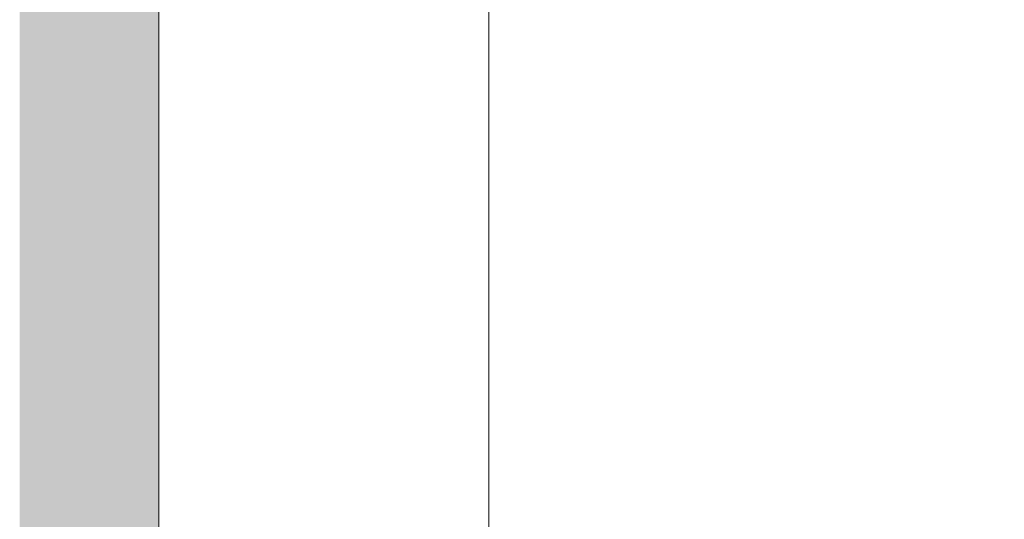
# Model space of a CAD drawing. Header units: inches. Extents: x 10 to 643, y -369 to 487.
# Tile 25 of 40: x 393 to 425, y 199 to 215. Entities that reach past the tile are written whole.
import ezdxf

# ---------------------------------------------------------------- set-up
doc = ezdxf.new("R2010")
doc.units = ezdxf.units.IN
doc.header["$MEASUREMENT"] = 0
for name, color, linetype, lineweight in [('A-CLNG-PATT', 13, 'Continuous', 9), ('A-WALL', 90, 'Continuous', 9), ('A-WALL-PATT', 111, 'Continuous', 9)]:
    doc.layers.add(name, color=color, linetype=linetype, lineweight=lineweight)

msp = doc.modelspace()

# ---------------------------------------------------------------- hatches: boundary and pattern name
at = {"layer": 'A-CLNG-PATT', "lineweight": 18}
h = msp.add_hatch(dxfattribs=at)
h.set_pattern_fill('FP_15', color=256, style=0, pattern_type=2)
h.set_pattern_definition([(90, (526.512, 149.687), (23.622, -1e-15), []), (0, (526.512, 149.687), (0, -23.622), [])])
h.paths.add_polyline_path([(456.821, 40.625), (456.821, 77.429), (610, 77.429), (610, 267.75), (397.75, 267.75), (397.75, 198.25), (407.75, 198.25), (407.75, 179.25), (397.75, 179.25), (397.75, 119.5), (399.25, 119.5), (399.25, 112.5), (397.75, 112.5), (397.75, 40.625), (422.569, 40.625)], flags=0)
h.paths.add_polyline_path([(433.071, 79.429), (433.071, 101.429), (479.071, 101.429), (479.071, 79.429), (456.821, 79.429)], flags=0)
h.paths.add_polyline_path([(573.134, 79.429), (527.134, 79.429), (527.134, 101.429), (573.134, 101.429)], flags=0)
h.paths.add_polyline_path([(501.992, 126.383), (479.992, 126.383), (479.992, 172.383), (501.992, 172.383), (501.992, 133.453)], flags=0)
h.paths.add_polyline_path([(454.571, 126.5), (432.571, 126.5), (432.571, 172.5), (454.571, 172.5), (454.571, 133.453)], flags=0)
h.paths.add_polyline_path([(527.367, 126.508), (527.367, 172.508), (549.367, 172.508), (549.367, 126.508)], flags=0)
h.paths.add_polyline_path([(527.375, 197.375), (527.375, 243.375), (549.375, 243.375), (549.375, 197.375)], flags=0)
h.paths.add_polyline_path([(502, 197.5), (480, 197.5), (480, 243.5), (502, 243.5)], flags=0)
h.paths.add_polyline_path([(454.75, 197.5), (432.75, 197.5), (432.75, 243.5), (454.75, 243.5)], flags=0)
at = {"layer": 'A-WALL-PATT'}
h = msp.add_hatch(color=9, dxfattribs=at)
h.paths.add_polyline_path([(393.25, 119.5), (397.75, 119.5), (397.75, 219.75), (393.25, 219.75), (393.25, 133.453)], flags=0)
h.paths.add_polyline_path([(393.25, 251.75), (397.75, 251.75), (397.75, 279.25), (393.25, 279.25), (393.25, 256.859)], flags=0)

# ---------------------------------------------------------------- linework, layer by layer
at = {"layer": 'A-WALL'}
msp.add_line((397.75, 219.75), (397.75, 119.5), dxfattribs=at)

doc.saveas('drawing.dxf')
